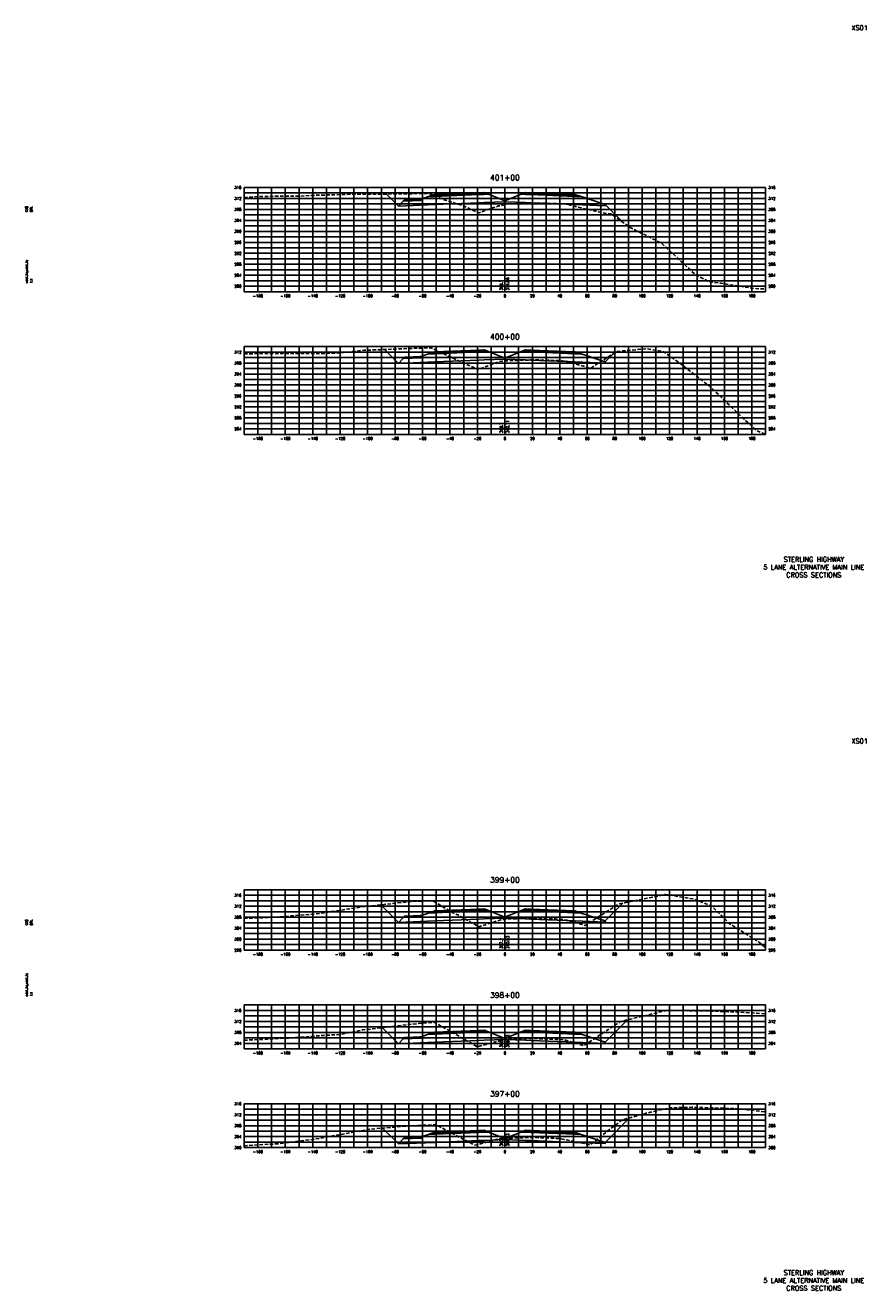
# Model space of a CAD drawing. Extents: x 37 to 10140, y -1968 to 9206.
# Tile 82 of 105: x 6607 to 7220, y 3656 to 4578. Entities that reach past the tile are written whole.
import ezdxf
from ezdxf.enums import TextEntityAlignment as Align

# ---------------------------------------------------------------- set-up
doc = ezdxf.new("R2010")
doc.units = 0
doc.header["$LTSCALE"] = 20
doc.header["$MEASUREMENT"] = 0
doc.linetypes.add('HIDDEN_050%', pattern=[0.1875, 0.125, -0.0625])
for name, color, linetype in [('S-AT-TXT175', 6, 'Continuous'), ('S-AT-TXT80', 1, 'Continuous'), ('XDATUM', 3, 'Continuous'), ('XEG', 1, 'HIDDEN_050%'), ('XFG', 2, 'Continuous'), ('XGRID', 251, 'Continuous'), ('XGRIDT', 2, 'Continuous'), ('XREF-BORDER', 7, 'Continuous')]:
    doc.layers.add(name, color=color, linetype=linetype)
doc.styles.add('L100', font='simplex.shx', dxfattribs={"height": 2})
doc.styles.add('L175', font='ROMANSM.shx', dxfattribs={"height": 3.5})
doc.styles.add('L80', font='ROMANSM.shx', dxfattribs={"height": 1.6})

# ---------------------------------------------------------------- blocks, each defined once
blk = doc.blocks.new('03025_00_att1')
at = {"layer": 'S-AT-TXT175', "style": 'L175'}
for tag, p in [('NUM', (32.402, 20.822)), ('LINE1', (30.64, 1.444)), ('LINE2', (30.64, 1.161)), ('LINE3', (30.64, 0.877))]:
    blk.add_attdef(tag, text='', height=0.175, dxfattribs=at).set_placement(p, align=Align.CENTER)
at = {"layer": 'S-AT-TXT80', "style": 'L80'}
for tag, p in [('DESIGNED', (2.094, 14.201)), ('CHECKED', (2.265, 14.201)), ('DRAFTED', (2.436, 14.201)), ('PCTB', (2.094, 11.605)), ('PSCALE', (2.265, 11.605)), ('PVIEW', (2.436, 11.605))]:
    blk.add_attdef(tag, p, '', height=0.08, rotation=90, dxfattribs=at)

msp = doc.modelspace()

# ---------------------------------------------------------------- linework, layer by layer
at = {"layer": 'XDATUM', "flags": 128}
for points in [[(6869.62, 4455.23), (6878.41, 4446.44), (6905, 4447.51), (6937, 4448.79), (6941, 4448.95), (6956, 4449.55), (6971, 4448.95), (6975, 4448.79), (7007, 4447.51), (7029, 4446.63), (7029, 4447.51), (7041.88, 4434.63)], [(6868.32, 4341.84), (6878.41, 4331.74), (6905, 4332.81), (6937, 4334.09), (6941, 4334.25), (6956, 4334.85), (6971, 4334.25), (6975, 4334.09), (7007, 4332.81), (7029, 4331.93), (7029, 4332.81), (7034.94, 4338.75)], [(6865.59, 3937.01), (6878.41, 3924.18), (6905, 3925.25), (6937, 3926.53), (6941, 3926.69), (6956, 3927.29), (6971, 3926.69), (6975, 3926.53), (7007, 3925.25), (7029, 3924.37), (7029, 3925.25), (7041.95, 3938.2)], [(6866.67, 3847.5), (6878.41, 3835.76), (6905, 3836.83), (6937, 3838.11), (6941, 3838.27), (6956, 3838.87), (6971, 3838.27), (6975, 3838.11), (7007, 3836.83), (7029, 3835.95), (7029, 3836.83), (7045.33, 3853.16)], [(6866.93, 3774.26), (6878.41, 3762.78), (6905, 3763.84), (6937, 3765.12), (6941, 3765.28), (6956, 3765.88), (6971, 3765.28), (6975, 3765.12), (7007, 3763.84), (7029, 3762.96), (7029, 3763.85), (7046.92, 3781.77)]]:
    msp.add_lwpolyline(points, dxfattribs=at)
at = {"layer": 'XEG', "flags": 128}
for points in [[(6766, 4452.8), (6778.46, 4453.47), (6806.9, 4453.71), (6819.61, 4454.37), (6845.48, 4455.06), (6888.4, 4455.37), (6900.61, 4455.75), (6912.51, 4450.86), (6926.22, 4446.44), (6935.48, 4442), (6937.21, 4441.47), (6942.21, 4443.4), (6951.44, 4446.5), (6956, 4447.3), (6956.2, 4447.34), (6957.61, 4447.97), (6960.14, 4447.97), (6962.02, 4448.06), (6978.83, 4448.76), (6992.95, 4448.31), (6999.23, 4448.09), (7003, 4447.36), (7003.89, 4447.16), (7009.46, 4445.56), (7025.59, 4441.89), (7027.24, 4441.51), (7033.57, 4440.68), (7046.56, 4431.23), (7070.34, 4419.24), (7094.75, 4396.49), (7104.29, 4391.47), (7113.58, 4390.12), (7138.23, 4386.27), (7146, 4385.98)], [(6766, 4338.78), (6784.67, 4338.93), (6815.07, 4338.88), (6834.01, 4339.2), (6853.45, 4341.33), (6864.81, 4341.68), (6882.09, 4342.46), (6901.9, 4343.17), (6922.24, 4333.69), (6935.82, 4327.59), (6935.95, 4326.97), (6944.38, 4330.22), (6944.45, 4330.25), (6944.53, 4330.28), (6947.78, 4331.53), (6952.31, 4333.2), (6956, 4333.49), (6958.4, 4333.68), (6958.94, 4333.76), (6960.97, 4333.82), (6977.96, 4334.37), (6992.05, 4333.96), (6997.84, 4333.7), (7000.64, 4333.33), (7001.98, 4333.09), (7006.14, 4331.85), (7018.27, 4328.12), (7023.57, 4331.61), (7037.69, 4340.48), (7059.81, 4342.5), (7071.64, 4340.21), (7083.17, 4332.07), (7105.58, 4314.81), (7128.59, 4292.7), (7139.53, 4282.71), (7146, 4280.08)], [(6766, 3927.19), (6784.65, 3927.75), (6818.51, 3930.35), (6851.67, 3935.46), (6887.3, 3939.42), (6903.2, 3940.02), (6918.7, 3930.87), (6921.65, 3929.69), (6937, 3920.97), (6949.22, 3924.98), (6953.02, 3926.01), (6956, 3926.43), (6956.63, 3926.52), (6957.69, 3926.72), (6972.58, 3927.12), (6977.11, 3927.25), (6992.79, 3926.73), (6996.91, 3926.55), (7000.27, 3925.95), (7001.21, 3925.82), (7011.99, 3922.74), (7014.6, 3921.98), (7025.32, 3928.97), (7038.99, 3937.62), (7052.75, 3940.33), (7072.93, 3944.62), (7093.65, 3941.27), (7106.88, 3936.02), (7119.77, 3923.26), (7140.83, 3910.1), (7146, 3905.64)], [(6766, 3838.36), (6783.57, 3839.09), (6802.66, 3840.13), (6821.25, 3841.62), (6836.6, 3842.55), (6852.35, 3845.79), (6888.28, 3850.07), (6904.5, 3851.36), (6919.75, 3842.88), (6921.14, 3842.07), (6935.88, 3833.52), (6946.18, 3836.32), (6946.77, 3836.48), (6947.25, 3836.61), (6949.2, 3837.14), (6951.33, 3837.69), (6955.72, 3838.76), (6956, 3838.81), (6956.39, 3838.88), (6959.07, 3838.99), (6976, 3839.62), (6993.65, 3838.94), (6995.85, 3838.89), (6999.94, 3838.41), (7000.43, 3838.33), (7012.22, 3834.7), (7013.44, 3834.33), (7022.33, 3840.21), (7027.92, 3843.91), (7040.28, 3851.93), (7058.7, 3856.42), (7074.23, 3860.17), (7089.36, 3859.85), (7108.17, 3859.51), (7127.49, 3858.83), (7146, 3857.5)], [(6766, 3761.41), (6790.84, 3762.86), (6817.41, 3766.16), (6857.86, 3773.5), (6886.19, 3775.87), (6905.79, 3776.71), (6928.4, 3764.75), (6934.01, 3761.76), (6949.65, 3765.85), (6950.88, 3766.17), (6951.2, 3766.23), (6955.37, 3766.74), (6956, 3766.76), (6974.02, 3767.4), (6975.09, 3767.43), (6993.56, 3766.77), (6994.65, 3766.74), (6994.9, 3766.68), (6999, 3766.05), (7017.77, 3762.11), (7017.96, 3762.07), (7018.63, 3762.58), (7041.58, 3780.31), (7058.94, 3785.05), (7075.52, 3788.97), (7092.55, 3789.42), (7125.96, 3788.41), (7146, 3785.98)]]:
    msp.add_lwpolyline(points, dxfattribs=at)
at = {"layer": 'XFG', "flags": 128}
for points in [[(6941, 4455.29), (6937, 4455.13), (6905, 4453.85), (6905, 4454.85), (6900.43, 4453.32), (6905, 4453.51), (6937, 4454.79), (6941, 4454.95), (6944.05, 4455.07), (6941, 4456.29), (6941, 4455.29)], [(6941, 4456.29), (6937, 4456.13), (6905, 4454.85), (6905, 4454.51), (6937, 4455.79), (6941, 4455.95), (6941, 4456.29)], [(6941, 4455.95), (6937, 4455.79), (6905, 4454.51), (6905, 4453.85), (6937, 4455.13), (6941, 4455.29), (6941, 4455.95)], [(6971, 4456.29), (6967.96, 4455.07), (6971, 4454.95), (6975, 4454.79), (7007, 4453.51), (7011.57, 4453.32), (7007, 4454.85), (7007, 4453.85), (6975, 4455.13), (6971, 4455.29), (6971, 4456.29)], [(6971, 4456.29), (6971, 4455.95), (6975, 4455.79), (7007, 4454.51), (7007, 4454.85), (6975, 4456.13), (6971, 4456.29)], [(6971, 4455.95), (6971, 4455.29), (6975, 4455.13), (7007, 4453.85), (7007, 4454.51), (6975, 4455.79), (6971, 4455.95)], [(6878.41, 4446.44), (6878.41, 4446.44), (6869.62, 4455.23)], [(6956, 4450.29), (6944.05, 4455.07), (6941, 4454.95), (6937, 4454.79), (6905, 4453.51), (6900.43, 4453.32), (6895, 4451.51), (6895, 4450.51), (6881.96, 4449.99), (6878.41, 4446.44), (6905, 4447.51), (6937, 4448.79), (6941, 4448.95), (6956, 4449.55), (6956, 4450.29)], [(6895, 4451.51), (6894, 4451.47), (6894, 4451.13), (6884, 4450.73), (6884, 4451.07), (6883, 4451.03), (6881.96, 4449.99), (6895, 4450.51), (6895, 4451.51)], [(6894, 4451.47), (6884, 4451.07), (6884, 4450.73), (6894, 4451.13), (6894, 4451.47)], [(6956, 4450.29), (6967.96, 4455.07), (6971, 4454.95), (6975, 4454.79), (7007, 4453.51), (7011.57, 4453.32), (7029, 4447.51), (7029, 4446.63), (7007, 4447.51), (6975, 4448.79), (6971, 4448.95), (6956, 4449.55)], [(7029, 4447.51), (7029, 4447.51), (7041.88, 4434.63)], [(6878.41, 4331.74), (6878.41, 4331.74), (6868.32, 4341.84)], [(6956, 4335.59), (6944.05, 4340.37), (6941, 4340.25), (6937, 4340.09), (6905, 4338.81), (6900.43, 4338.62), (6895, 4336.81), (6895, 4335.81), (6881.96, 4335.29), (6878.41, 4331.74), (6905, 4332.81), (6937, 4334.09), (6941, 4334.25), (6956, 4334.85), (6956, 4335.59)], [(6895, 4336.81), (6894, 4336.77), (6894, 4336.43), (6884, 4336.03), (6884, 4336.37), (6883, 4336.33), (6881.96, 4335.29), (6895, 4335.81), (6895, 4336.81)], [(6894, 4336.77), (6884, 4336.37), (6884, 4336.03), (6894, 4336.43), (6894, 4336.77)], [(6941, 4340.59), (6937, 4340.43), (6905, 4339.15), (6905, 4340.15), (6900.43, 4338.62), (6905, 4338.81), (6937, 4340.09), (6941, 4340.25), (6944.05, 4340.37), (6941, 4341.59), (6941, 4340.59)], [(6941, 4341.59), (6937, 4341.43), (6905, 4340.15), (6905, 4339.81), (6937, 4341.09), (6941, 4341.25), (6941, 4341.59)], [(6941, 4341.25), (6937, 4341.09), (6905, 4339.81), (6905, 4339.15), (6937, 4340.43), (6941, 4340.59), (6941, 4341.25)], [(6956, 4335.59), (6967.96, 4340.37), (6971, 4340.25), (6975, 4340.09), (7007, 4338.81), (7011.57, 4338.62), (7029, 4332.81), (7029, 4331.93), (7007, 4332.81), (6975, 4334.09), (6971, 4334.25), (6956, 4334.85)], [(6971, 4341.59), (6967.96, 4340.37), (6971, 4340.25), (6975, 4340.09), (7007, 4338.81), (7011.57, 4338.62), (7007, 4340.15), (7007, 4339.15), (6975, 4340.43), (6971, 4340.59), (6971, 4341.59)], [(6971, 4341.59), (6971, 4341.25), (6975, 4341.09), (7007, 4339.81), (7007, 4340.15), (6975, 4341.43), (6971, 4341.59)], [(6971, 4341.25), (6971, 4340.59), (6975, 4340.43), (7007, 4339.15), (7007, 4339.81), (6975, 4341.09), (6971, 4341.25)], [(7029, 4332.81), (7029, 4332.81), (7034.94, 4338.75)], [(6878.41, 3924.18), (6878.41, 3924.18), (6865.59, 3937.01)], [(6956, 3928.03), (6944.05, 3932.81), (6941, 3932.69), (6937, 3932.53), (6905, 3931.25), (6900.43, 3931.06), (6895, 3929.25), (6895, 3928.25), (6881.96, 3927.73), (6878.41, 3924.18), (6905, 3925.25), (6937, 3926.53), (6941, 3926.69), (6956, 3927.29), (6956, 3928.03)], [(6941, 3933.03), (6937, 3932.87), (6905, 3931.59), (6905, 3932.59), (6900.43, 3931.06), (6905, 3931.25), (6937, 3932.53), (6941, 3932.69), (6944.05, 3932.81), (6941, 3934.03), (6941, 3933.03)], [(6941, 3934.03), (6937, 3933.87), (6905, 3932.59), (6905, 3932.25), (6937, 3933.53), (6941, 3933.69), (6941, 3934.03)], [(6941, 3933.69), (6937, 3933.53), (6905, 3932.25), (6905, 3931.59), (6937, 3932.87), (6941, 3933.03), (6941, 3933.69)], [(6956, 3928.03), (6967.96, 3932.81), (6971, 3932.69), (6975, 3932.53), (7007, 3931.25), (7011.57, 3931.06), (7029, 3925.25), (7029, 3924.37), (7007, 3925.25), (6975, 3926.53), (6971, 3926.69), (6956, 3927.29)], [(6971, 3934.03), (6967.96, 3932.81), (6971, 3932.69), (6975, 3932.53), (7007, 3931.25), (7011.57, 3931.06), (7007, 3932.59), (7007, 3931.59), (6975, 3932.87), (6971, 3933.03), (6971, 3934.03)], [(6971, 3934.03), (6971, 3933.69), (6975, 3933.53), (7007, 3932.25), (7007, 3932.59), (6975, 3933.87), (6971, 3934.03)], [(6971, 3933.69), (6971, 3933.03), (6975, 3932.87), (7007, 3931.59), (7007, 3932.25), (6975, 3933.53), (6971, 3933.69)], [(7029, 3925.25), (7029, 3925.25), (7041.95, 3938.2)], [(6895, 3929.25), (6894, 3929.21), (6894, 3928.87), (6884, 3928.47), (6884, 3928.81), (6883, 3928.77), (6881.96, 3927.73), (6895, 3928.25), (6895, 3929.25)], [(6894, 3929.21), (6884, 3928.81), (6884, 3928.47), (6894, 3928.87), (6894, 3929.21)], [(6878.41, 3835.76), (6878.41, 3835.76), (6866.67, 3847.5)], [(7029, 3836.83), (7029, 3836.83), (7045.33, 3853.16)], [(6956, 3839.61), (6944.05, 3844.39), (6941, 3844.27), (6937, 3844.11), (6905, 3842.83), (6900.43, 3842.64), (6895, 3840.83), (6895, 3839.83), (6881.96, 3839.31), (6878.41, 3835.76), (6905, 3836.83), (6937, 3838.11), (6941, 3838.27), (6956, 3838.87), (6956, 3839.61)], [(6895, 3840.83), (6894, 3840.79), (6894, 3840.45), (6884, 3840.05), (6884, 3840.39), (6883, 3840.35), (6881.96, 3839.31), (6895, 3839.83), (6895, 3840.83)], [(6894, 3840.79), (6884, 3840.39), (6884, 3840.05), (6894, 3840.45), (6894, 3840.79)], [(6941, 3844.61), (6937, 3844.45), (6905, 3843.17), (6905, 3844.17), (6900.43, 3842.64), (6905, 3842.83), (6937, 3844.11), (6941, 3844.27), (6944.05, 3844.39), (6941, 3845.61), (6941, 3844.61)], [(6941, 3845.61), (6937, 3845.45), (6905, 3844.17), (6905, 3843.83), (6937, 3845.11), (6941, 3845.27), (6941, 3845.61)], [(6941, 3845.27), (6937, 3845.11), (6905, 3843.83), (6905, 3843.17), (6937, 3844.45), (6941, 3844.61), (6941, 3845.27)], [(6956, 3839.61), (6967.96, 3844.39), (6971, 3844.27), (6975, 3844.11), (7007, 3842.83), (7011.57, 3842.64), (7029, 3836.83), (7029, 3835.95), (7007, 3836.83), (6975, 3838.11), (6971, 3838.27), (6956, 3838.87)], [(6971, 3845.61), (6967.96, 3844.39), (6971, 3844.27), (6975, 3844.11), (7007, 3842.83), (7011.57, 3842.64), (7007, 3844.17), (7007, 3843.17), (6975, 3844.45), (6971, 3844.61), (6971, 3845.61)], [(6971, 3845.61), (6971, 3845.27), (6975, 3845.11), (7007, 3843.83), (7007, 3844.17), (6975, 3845.45), (6971, 3845.61)], [(6971, 3845.27), (6971, 3844.61), (6975, 3844.45), (7007, 3843.17), (7007, 3843.83), (6975, 3845.11), (6971, 3845.27)], [(6878.41, 3762.78), (6878.41, 3762.78), (6866.93, 3774.26)], [(7029, 3763.85), (7029, 3763.85), (7046.92, 3781.77)], [(6956, 3766.62), (6944.05, 3771.4), (6941, 3771.28), (6937, 3771.12), (6905, 3769.84), (6900.43, 3769.66), (6895, 3767.85), (6895, 3766.85), (6881.96, 3766.32), (6878.41, 3762.78), (6905, 3763.84), (6937, 3765.12), (6941, 3765.28), (6956, 3765.88), (6956, 3766.62)], [(6895, 3767.85), (6894, 3767.81), (6894, 3767.47), (6884, 3767.07), (6884, 3767.41), (6883, 3767.37), (6881.96, 3766.32), (6895, 3766.85), (6895, 3767.85)], [(6894, 3767.81), (6884, 3767.41), (6884, 3767.07), (6894, 3767.47), (6894, 3767.81)], [(6941, 3771.62), (6937, 3771.46), (6905, 3770.18), (6905, 3771.18), (6900.43, 3769.66), (6905, 3769.84), (6937, 3771.12), (6941, 3771.28), (6944.05, 3771.4), (6941, 3772.62), (6941, 3771.62)], [(6941, 3772.62), (6937, 3772.46), (6905, 3771.18), (6905, 3770.84), (6937, 3772.12), (6941, 3772.28), (6941, 3772.62)], [(6941, 3772.28), (6937, 3772.12), (6905, 3770.84), (6905, 3770.18), (6937, 3771.46), (6941, 3771.62), (6941, 3772.28)], [(6956, 3766.62), (6967.96, 3771.4), (6971, 3771.28), (6975, 3771.12), (7007, 3769.84), (7011.57, 3769.66), (7029, 3763.85), (7029, 3762.96), (7007, 3763.84), (6975, 3765.12), (6971, 3765.28), (6956, 3765.88)], [(6971, 3772.62), (6967.96, 3771.4), (6971, 3771.28), (6975, 3771.12), (7007, 3769.84), (7011.57, 3769.66), (7007, 3771.18), (7007, 3770.18), (6975, 3771.46), (6971, 3771.62), (6971, 3772.62)], [(6971, 3772.62), (6971, 3772.28), (6975, 3772.12), (7007, 3770.84), (7007, 3771.18), (6975, 3772.46), (6971, 3772.62)], [(6971, 3772.28), (6971, 3771.62), (6975, 3771.46), (7007, 3770.18), (7007, 3770.84), (6975, 3772.12), (6971, 3772.28)]]:
    msp.add_lwpolyline(points, dxfattribs=at)
at = {"layer": 'XGRID'}
for p, q in [((6766, 4384), (6766, 4460)), ((6766, 4460), (7146, 4460)), ((6766, 4456), (7146, 4456)), ((6776, 4384), (6776, 4460)), ((6786, 4384), (6786, 4460)), ((6796, 4384), (6796, 4460)), ((6806, 4384), (6806, 4460)), ((6816, 4384), (6816, 4460)), ((6826, 4384), (6826, 4460)), ((6836, 4384), (6836, 4460)), ((6846, 4384), (6846, 4460)), ((6856, 4384), (6856, 4460)), ((6866, 4384), (6866, 4460)), ((6876, 4384), (6876, 4460)), ((6886, 4384), (6886, 4460)), ((6896, 4384), (6896, 4460)), ((6906, 4384), (6906, 4460)), ((6916, 4384), (6916, 4460)), ((6926, 4384), (6926, 4460)), ((6936, 4384), (6936, 4460)), ((6946, 4384), (6946, 4460)), ((6956, 4384), (6956, 4460)), ((6966, 4384), (6966, 4460)), ((6976, 4384), (6976, 4460)), ((6986, 4384), (6986, 4460)), ((6996, 4384), (6996, 4460)), ((7006, 4384), (7006, 4460)), ((7016, 4384), (7016, 4460)), ((7026, 4384), (7026, 4460)), ((7036, 4384), (7036, 4460)), ((7046, 4384), (7046, 4460)), ((7056, 4384), (7056, 4460)), ((7066, 4384), (7066, 4460)), ((7076, 4384), (7076, 4460)), ((7086, 4384), (7086, 4460)), ((7096, 4384), (7096, 4460)), ((7106, 4384), (7106, 4460)), ((7116, 4384), (7116, 4460)), ((7126, 4384), (7126, 4460)), ((7136, 4384), (7136, 4460)), ((7146, 4384), (7146, 4460)), ((6766, 4452), (7146, 4452)), ((6766, 4448), (7146, 4448)), ((6766, 4444), (7146, 4444)), ((6766, 4440), (7146, 4440)), ((6766, 4436), (7146, 4436)), ((6766, 4432), (7146, 4432)), ((6766, 4428), (7146, 4428)), ((6766, 4424), (7146, 4424)), ((6766, 4420), (7146, 4420)), ((6766, 4416), (7146, 4416)), ((6766, 4412), (7146, 4412)), ((6766, 4408), (7146, 4408)), ((6766, 4404), (7146, 4404)), ((6766, 4400), (7146, 4400)), ((6766, 4396), (7146, 4396)), ((6766, 4392), (7146, 4392)), ((6766, 4388), (7146, 4388)), ((6766, 4384), (7146, 4384)), ((6766, 4280), (6766, 4344)), ((6766, 4344), (7146, 4344)), ((6766, 4340), (7146, 4340)), ((6766, 4336), (7146, 4336)), ((6776, 4280), (6776, 4344)), ((6786, 4280), (6786, 4344)), ((6796, 4280), (6796, 4344)), ((6806, 4280), (6806, 4344)), ((6816, 4280), (6816, 4344)), ((6826, 4280), (6826, 4344)), ((6836, 4280), (6836, 4344)), ((6846, 4280), (6846, 4344)), ((6856, 4280), (6856, 4344)), ((6866, 4280), (6866, 4344)), ((6876, 4280), (6876, 4344)), ((6886, 4280), (6886, 4344)), ((6896, 4280), (6896, 4344)), ((6906, 4280), (6906, 4344)), ((6916, 4280), (6916, 4344)), ((6926, 4280), (6926, 4344)), ((6936, 4280), (6936, 4344)), ((6946, 4280), (6946, 4344)), ((6956, 4280), (6956, 4344)), ((6966, 4280), (6966, 4344)), ((6976, 4280), (6976, 4344)), ((6986, 4280), (6986, 4344)), ((6996, 4280), (6996, 4344)), ((7006, 4280), (7006, 4344)), ((7016, 4280), (7016, 4344)), ((7026, 4280), (7026, 4344)), ((7036, 4280), (7036, 4344)), ((7046, 4280), (7046, 4344)), ((7056, 4280), (7056, 4344)), ((7066, 4280), (7066, 4344)), ((7076, 4280), (7076, 4344)), ((7086, 4280), (7086, 4344)), ((7096, 4280), (7096, 4344)), ((7106, 4280), (7106, 4344)), ((7116, 4280), (7116, 4344)), ((7126, 4280), (7126, 4344)), ((7136, 4280), (7136, 4344)), ((7146, 4280), (7146, 4344)), ((6766, 4332), (7146, 4332)), ((6766, 4328), (7146, 4328)), ((6766, 4324), (7146, 4324)), ((6766, 4320), (7146, 4320)), ((6766, 4316), (7146, 4316)), ((6766, 4312), (7146, 4312)), ((6766, 4308), (7146, 4308)), ((6766, 4304), (7146, 4304)), ((6766, 4300), (7146, 4300)), ((6766, 4296), (7146, 4296)), ((6766, 4292), (7146, 4292)), ((6766, 4288), (7146, 4288)), ((6766, 4284), (7146, 4284)), ((6766, 4280), (7146, 4280)), ((6766, 3904), (6766, 3948)), ((6766, 3948), (7146, 3948)), ((6766, 3944), (7146, 3944)), ((6766, 3940), (7146, 3940)), ((6776, 3904), (6776, 3948)), ((6786, 3904), (6786, 3948)), ((6796, 3904), (6796, 3948)), ((6806, 3904), (6806, 3948)), ((6816, 3904), (6816, 3948)), ((6826, 3904), (6826, 3948)), ((6836, 3904), (6836, 3948)), ((6846, 3904), (6846, 3948)), ((6856, 3904), (6856, 3948)), ((6866, 3904), (6866, 3948)), ((6876, 3904), (6876, 3948)), ((6886, 3904), (6886, 3948)), ((6896, 3904), (6896, 3948)), ((6906, 3904), (6906, 3948)), ((6916, 3904), (6916, 3948)), ((6926, 3904), (6926, 3948)), ((6936, 3904), (6936, 3948)), ((6946, 3904), (6946, 3948)), ((6956, 3904), (6956, 3948)), ((6966, 3904), (6966, 3948)), ((6976, 3904), (6976, 3948)), ((6986, 3904), (6986, 3948)), ((6996, 3904), (6996, 3948)), ((7006, 3904), (7006, 3948)), ((7016, 3904), (7016, 3948)), ((7026, 3904), (7026, 3948)), ((7036, 3904), (7036, 3948)), ((7046, 3904), (7046, 3948)), ((7056, 3904), (7056, 3948)), ((7066, 3904), (7066, 3948)), ((7076, 3904), (7076, 3948)), ((7086, 3904), (7086, 3948)), ((7096, 3904), (7096, 3948)), ((7106, 3904), (7106, 3948)), ((7116, 3904), (7116, 3948)), ((7126, 3904), (7126, 3948)), ((7136, 3904), (7136, 3948)), ((7146, 3904), (7146, 3948)), ((6766, 3936), (7146, 3936)), ((6766, 3932), (7146, 3932)), ((6766, 3928), (7146, 3928)), ((6766, 3924), (7146, 3924)), ((6766, 3920), (7146, 3920)), ((6766, 3916), (7146, 3916)), ((6766, 3912), (7146, 3912)), ((6766, 3908), (7146, 3908)), ((6766, 3904), (7146, 3904)), ((6766, 3832), (6766, 3864)), ((6766, 3864), (7146, 3864)), ((6766, 3860), (7146, 3860)), ((6776, 3832), (6776, 3864)), ((6786, 3832), (6786, 3864)), ((6796, 3832), (6796, 3864)), ((6806, 3832), (6806, 3864)), ((6816, 3832), (6816, 3864)), ((6826, 3832), (6826, 3864)), ((6836, 3832), (6836, 3864)), ((6846, 3832), (6846, 3864)), ((6856, 3832), (6856, 3864)), ((6866, 3832), (6866, 3864)), ((6876, 3832), (6876, 3864)), ((6886, 3832), (6886, 3864)), ((6896, 3832), (6896, 3864)), ((6906, 3832), (6906, 3864)), ((6916, 3832), (6916, 3864)), ((6926, 3832), (6926, 3864)), ((6936, 3832), (6936, 3864)), ((6946, 3832), (6946, 3864)), ((6956, 3832), (6956, 3864)), ((6966, 3832), (6966, 3864)), ((6976, 3832), (6976, 3864)), ((6986, 3832), (6986, 3864)), ((6996, 3832), (6996, 3864)), ((7006, 3832), (7006, 3864)), ((7016, 3832), (7016, 3864)), ((7026, 3832), (7026, 3864)), ((7036, 3832), (7036, 3864)), ((7046, 3832), (7046, 3864)), ((7056, 3832), (7056, 3864)), ((7066, 3832), (7066, 3864)), ((7076, 3832), (7076, 3864)), ((7086, 3832), (7086, 3864)), ((7096, 3832), (7096, 3864)), ((7106, 3832), (7106, 3864)), ((7116, 3832), (7116, 3864)), ((7126, 3832), (7126, 3864)), ((7136, 3832), (7136, 3864)), ((7146, 3832), (7146, 3864)), ((6766, 3856), (7146, 3856)), ((6766, 3852), (7146, 3852)), ((6766, 3848), (7146, 3848)), ((6766, 3844), (7146, 3844)), ((6766, 3840), (7146, 3840)), ((6766, 3836), (7146, 3836)), ((6766, 3832), (7146, 3832)), ((6766, 3760), (6766, 3792)), ((6766, 3792), (7146, 3792)), ((6776, 3760), (6776, 3792)), ((6786, 3760), (6786, 3792)), ((6796, 3760), (6796, 3792)), ((6806, 3760), (6806, 3792)), ((6816, 3760), (6816, 3792)), ((6826, 3760), (6826, 3792)), ((6836, 3760), (6836, 3792)), ((6846, 3760), (6846, 3792)), ((6856, 3760), (6856, 3792)), ((6866, 3760), (6866, 3792)), ((6876, 3760), (6876, 3792)), ((6886, 3760), (6886, 3792)), ((6896, 3760), (6896, 3792)), ((6906, 3760), (6906, 3792)), ((6916, 3760), (6916, 3792)), ((6926, 3760), (6926, 3792)), ((6936, 3760), (6936, 3792)), ((6946, 3760), (6946, 3792)), ((6956, 3760), (6956, 3792)), ((6966, 3760), (6966, 3792)), ((6976, 3760), (6976, 3792)), ((6986, 3760), (6986, 3792)), ((6996, 3760), (6996, 3792)), ((7006, 3760), (7006, 3792)), ((7016, 3760), (7016, 3792)), ((7026, 3760), (7026, 3792)), ((7036, 3760), (7036, 3792)), ((7046, 3760), (7046, 3792)), ((7056, 3760), (7056, 3792)), ((7066, 3760), (7066, 3792)), ((7076, 3760), (7076, 3792)), ((7086, 3760), (7086, 3792)), ((7096, 3760), (7096, 3792)), ((7106, 3760), (7106, 3792)), ((7116, 3760), (7116, 3792)), ((7126, 3760), (7126, 3792)), ((7136, 3760), (7136, 3792)), ((7146, 3760), (7146, 3792)), ((6766, 3788), (7146, 3788)), ((6766, 3784), (7146, 3784)), ((6766, 3780), (7146, 3780)), ((6766, 3776), (7146, 3776)), ((6766, 3772), (7146, 3772)), ((6766, 3768), (7146, 3768)), ((6766, 3764), (7146, 3764)), ((6766, 3760), (7146, 3760))]:
    msp.add_line(p, q, dxfattribs=at)

# ---------------------------------------------------------------- block references
at = {"layer": 'XREF-BORDER'}
ref = msp.add_blockref('03025_00_att1', (6566.45, 4158.23), dxfattribs=dict(at, xscale=20, yscale=20, zscale=20))
ref.add_attrib('LINE1', 'STERLING HIGHWAY', dxfattribs={"layer": 'S-AT-TXT175', "height": 3.5, "style": 'L175'}).set_placement((7181.07, 4187.1), align=Align.CENTER)
ref.add_attrib('LINE2', '5 LANE ALTERNATIVE MAIN LINE', dxfattribs={"layer": 'S-AT-TXT175', "height": 3.5, "style": 'L175'}).set_placement((7181.07, 4181.44), align=Align.CENTER)
ref.add_attrib('LINE3', 'CROSS SECTIONS', dxfattribs={"layer": 'S-AT-TXT175', "height": 3.5, "style": 'L175'}).set_placement((7181.07, 4175.77), align=Align.CENTER)
ref.add_attrib('NUM', 'XS01', dxfattribs={"layer": 'S-AT-TXT175', "height": 3.5, "style": 'L175'}).set_placement((7214.49, 4574.66), align=Align.CENTER)
ref.add_attrib('DESIGNED', 'CAB', (6608.33, 4442.25), dxfattribs={"layer": 'S-AT-TXT80', "height": 1.6, "rotation": 90, "style": 'L80'})
ref.add_attrib('CHECKED', 'DRL', (6611.75, 4442.25), dxfattribs={"layer": 'S-AT-TXT80', "height": 1.6, "rotation": 90, "style": 'L80'})
ref.add_attrib('PCTB', 'adot_hs,adot_fs', (6608.33, 4390.32), dxfattribs={"layer": 'S-AT-TXT80', "height": 1.6, "rotation": 90, "style": 'L80'})
ref.add_attrib('PSCALE', '1:1', (6611.75, 4390.32), dxfattribs={"layer": 'S-AT-TXT80', "height": 1.6, "rotation": 90, "style": 'L80'})
ref = msp.add_blockref('03025_00_att1', (6566.45, 3638.23), dxfattribs=dict(at, xscale=20, yscale=20, zscale=20))
ref.add_attrib('LINE1', 'STERLING HIGHWAY', dxfattribs={"layer": 'S-AT-TXT175', "height": 3.5, "style": 'L175'}).set_placement((7181.07, 3667.1), align=Align.CENTER)
ref.add_attrib('LINE2', '5 LANE ALTERNATIVE MAIN LINE', dxfattribs={"layer": 'S-AT-TXT175', "height": 3.5, "style": 'L175'}).set_placement((7181.07, 3661.44), align=Align.CENTER)
ref.add_attrib('LINE3', 'CROSS SECTIONS', dxfattribs={"layer": 'S-AT-TXT175', "height": 3.5, "style": 'L175'}).set_placement((7181.07, 3655.77), align=Align.CENTER)
ref.add_attrib('NUM', 'XS01', dxfattribs={"layer": 'S-AT-TXT175', "height": 3.5, "style": 'L175'}).set_placement((7214.49, 4054.66), align=Align.CENTER)
ref.add_attrib('DESIGNED', 'CAB', (6608.33, 3922.25), dxfattribs={"layer": 'S-AT-TXT80', "height": 1.6, "rotation": 90, "style": 'L80'})
ref.add_attrib('CHECKED', 'DRL', (6611.75, 3922.25), dxfattribs={"layer": 'S-AT-TXT80', "height": 1.6, "rotation": 90, "style": 'L80'})
ref.add_attrib('PCTB', 'adot_hs,adot_fs', (6608.33, 3870.32), dxfattribs={"layer": 'S-AT-TXT80', "height": 1.6, "rotation": 90, "style": 'L80'})
ref.add_attrib('PSCALE', '1:1', (6611.75, 3870.32), dxfattribs={"layer": 'S-AT-TXT80', "height": 1.6, "rotation": 90, "style": 'L80'})

# ---------------------------------------------------------------- texts
at = {"layer": 'XGRIDT', "style": 'L100'}
for s, p in [('401+00', (6956, 4464)), ('400+00', (6956, 4348)), ('399+00', (6956, 3952)), ('398+00', (6956, 3868)), ('397+00', (6956, 3796))]:
    msp.add_text(s, height=4, dxfattribs=at).set_placement(p, align=Align.BOTTOM_CENTER)
for s, p in [('316', (6764, 4460)), ('312', (6764, 4452)), ('308', (6764, 4444)), ('304', (6764, 4436)), ('300', (6764, 4428)), ('296', (6764, 4420)), ('292', (6764, 4412)), ('288', (6764, 4404)), ('284', (6764, 4396)), ('280', (6764, 4388)), ('312', (6764, 4340)), ('308', (6764, 4332)), ('304', (6764, 4324)), ('300', (6764, 4316)), ('296', (6764, 4308)), ('292', (6764, 4300)), ('288', (6764, 4292)), ('284', (6764, 4284)), ('316', (6764, 3944)), ('312', (6764, 3936)), ('308', (6764, 3928)), ('304', (6764, 3920)), ('300', (6764, 3912)), ('296', (6764, 3904)), ('316', (6764, 3860)), ('312', (6764, 3852)), ('308', (6764, 3844)), ('304', (6764, 3836)), ('316', (6764, 3792)), ('312', (6764, 3784)), ('308', (6764, 3776)), ('304', (6764, 3768)), ('300', (6764, 3760))]:
    msp.add_text(s, height=2, dxfattribs=at).set_placement(p, align=Align.MIDDLE_RIGHT)
for s, p in [('316', (7148, 4460)), ('312', (7148, 4452)), ('308', (7148, 4444)), ('304', (7148, 4436)), ('300', (7148, 4428)), ('296', (7148, 4420)), ('292', (7148, 4412)), ('288', (7148, 4404)), ('284', (7148, 4396)), ('280', (7148, 4388)), ('312', (7148, 4340)), ('308', (7148, 4332)), ('304', (7148, 4324)), ('300', (7148, 4316)), ('296', (7148, 4308)), ('292', (7148, 4300)), ('288', (7148, 4292)), ('284', (7148, 4284)), ('316', (7148, 3944)), ('312', (7148, 3936)), ('308', (7148, 3928)), ('304', (7148, 3920)), ('300', (7148, 3912)), ('296', (7148, 3904)), ('316', (7148, 3860)), ('312', (7148, 3852)), ('308', (7148, 3844)), ('304', (7148, 3836)), ('316', (7148, 3792)), ('312', (7148, 3784)), ('308', (7148, 3776)), ('304', (7148, 3768)), ('300', (7148, 3760))]:
    msp.add_text(s, height=2, dxfattribs=at).set_placement(p, align=Align.MIDDLE_LEFT)
for s, p in [('309.7', (6955, 4385)), ('308.7', (6955, 4281)), ('307.2', (6955, 3905)), ('305.4', (6955, 3833)), ('303.4', (6955, 3761))]:
    msp.add_text(s, height=2, rotation=90, dxfattribs=at).set_placement(p, align=Align.BOTTOM_LEFT)
for s, p in [('314.06', (6957, 4385)), ('312.71', (6957, 4281)), ('310.93', (6957, 3905)), ('308.72', (6957, 3833)), ('306.23', (6957, 3761))]:
    msp.add_text(s, height=2, rotation=90, dxfattribs=at).set_placement(p, align=Align.TOP_LEFT)
for s, p in [('-180', (6776, 4382)), ('-160', (6796, 4382)), ('-140', (6816, 4382)), ('-120', (6836, 4382)), ('-100', (6856, 4382)), ('-80', (6876, 4382)), ('-60', (6896, 4382)), ('-40', (6916, 4382)), ('-20', (6936, 4382)), ('0', (6956, 4382)), ('20', (6976, 4382)), ('40', (6996, 4382)), ('60', (7016, 4382)), ('80', (7036, 4382)), ('100', (7056, 4382)), ('120', (7076, 4382)), ('140', (7096, 4382)), ('160', (7116, 4382)), ('180', (7136, 4382)), ('-180', (6776, 4278)), ('-160', (6796, 4278)), ('-140', (6816, 4278)), ('-120', (6836, 4278)), ('-100', (6856, 4278)), ('-80', (6876, 4278)), ('-60', (6896, 4278)), ('-40', (6916, 4278)), ('-20', (6936, 4278)), ('0', (6956, 4278)), ('20', (6976, 4278)), ('40', (6996, 4278)), ('60', (7016, 4278)), ('80', (7036, 4278)), ('100', (7056, 4278)), ('120', (7076, 4278)), ('140', (7096, 4278)), ('160', (7116, 4278)), ('180', (7136, 4278)), ('-180', (6776, 3902)), ('-160', (6796, 3902)), ('-140', (6816, 3902)), ('-120', (6836, 3902)), ('-100', (6856, 3902)), ('-80', (6876, 3902)), ('-60', (6896, 3902)), ('-40', (6916, 3902)), ('-20', (6936, 3902)), ('0', (6956, 3902)), ('20', (6976, 3902)), ('40', (6996, 3902)), ('60', (7016, 3902)), ('80', (7036, 3902)), ('100', (7056, 3902)), ('120', (7076, 3902)), ('140', (7096, 3902)), ('160', (7116, 3902)), ('180', (7136, 3902)), ('-180', (6776, 3830)), ('-160', (6796, 3830)), ('-140', (6816, 3830)), ('-120', (6836, 3830)), ('-100', (6856, 3830)), ('-80', (6876, 3830)), ('-60', (6896, 3830)), ('-40', (6916, 3830)), ('-20', (6936, 3830)), ('0', (6956, 3830)), ('20', (6976, 3830)), ('40', (6996, 3830)), ('60', (7016, 3830)), ('80', (7036, 3830)), ('100', (7056, 3830)), ('120', (7076, 3830)), ('140', (7096, 3830)), ('160', (7116, 3830)), ('180', (7136, 3830)), ('-180', (6776, 3758)), ('-160', (6796, 3758)), ('-140', (6816, 3758)), ('-120', (6836, 3758)), ('-100', (6856, 3758)), ('-80', (6876, 3758)), ('-60', (6896, 3758)), ('-40', (6916, 3758)), ('-20', (6936, 3758)), ('0', (6956, 3758)), ('20', (6976, 3758)), ('40', (6996, 3758)), ('60', (7016, 3758)), ('80', (7036, 3758)), ('100', (7056, 3758)), ('120', (7076, 3758)), ('140', (7096, 3758)), ('160', (7116, 3758)), ('180', (7136, 3758))]:
    msp.add_text(s, height=2, dxfattribs=at).set_placement(p, align=Align.TOP_CENTER)

doc.saveas('drawing.dxf')
